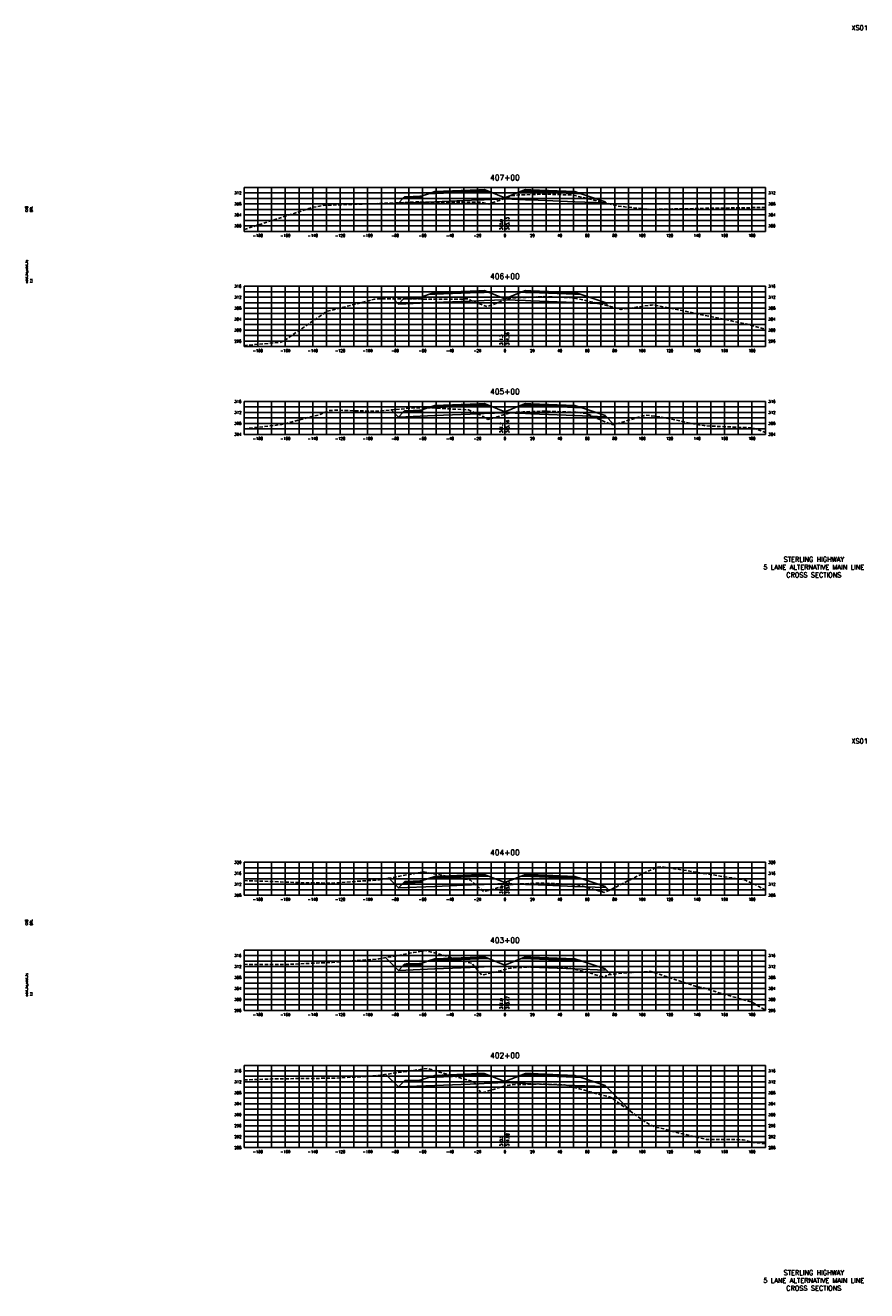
# Model space of a CAD drawing. Extents: x 37 to 10140, y -1968 to 9206.
# Tile 84 of 105: x 6607 to 7220, y 4696 to 5618. Entities that reach past the tile are written whole.
import ezdxf
from ezdxf.enums import TextEntityAlignment as Align

# ---------------------------------------------------------------- set-up
doc = ezdxf.new("R2010")
doc.units = 0
doc.header["$LTSCALE"] = 20
doc.header["$MEASUREMENT"] = 0
doc.linetypes.add('HIDDEN_050%', pattern=[0.1875, 0.125, -0.0625])
for name, color, linetype in [('S-AT-TXT175', 6, 'Continuous'), ('S-AT-TXT80', 1, 'Continuous'), ('XDATUM', 3, 'Continuous'), ('XEG', 1, 'HIDDEN_050%'), ('XFG', 2, 'Continuous'), ('XGRID', 251, 'Continuous'), ('XGRIDT', 2, 'Continuous'), ('XREF-BORDER', 7, 'Continuous')]:
    doc.layers.add(name, color=color, linetype=linetype)
doc.styles.add('L100', font='simplex.shx', dxfattribs={"height": 2})
doc.styles.add('L175', font='ROMANSM.shx', dxfattribs={"height": 3.5})
doc.styles.add('L80', font='ROMANSM.shx', dxfattribs={"height": 1.6})

# ---------------------------------------------------------------- blocks, each defined once
blk = doc.blocks.new('03025_00_att1')
at = {"layer": 'S-AT-TXT175', "style": 'L175'}
for tag, p in [('NUM', (32.402, 20.822)), ('LINE1', (30.64, 1.444)), ('LINE2', (30.64, 1.161)), ('LINE3', (30.64, 0.877))]:
    blk.add_attdef(tag, text='', height=0.175, dxfattribs=at).set_placement(p, align=Align.CENTER)
at = {"layer": 'S-AT-TXT80', "style": 'L80'}
for tag, p in [('DESIGNED', (2.094, 14.201)), ('CHECKED', (2.265, 14.201)), ('DRAFTED', (2.436, 14.201)), ('PCTB', (2.094, 11.605)), ('PSCALE', (2.265, 11.605)), ('PVIEW', (2.436, 11.605))]:
    blk.add_attdef(tag, p, '', height=0.08, rotation=90, dxfattribs=at)

msp = doc.modelspace()

# ---------------------------------------------------------------- linework, layer by layer
at = {"layer": 'XDATUM', "flags": 128}
for points in [[(6878.13, 5488.86), (6878.41, 5488.58), (6905, 5489.65), (6937, 5490.93), (6941, 5491.09), (6956, 5491.69), (6971, 5491.09), (6975, 5490.93), (7007, 5489.65), (7029, 5488.77), (7029, 5489.65), (7030.06, 5488.6)], [(6874.75, 5418.71), (6878.41, 5415.04), (6905, 5416.11), (6937, 5417.39), (6941, 5417.55), (6956, 5418.15), (6971, 5417.55), (6975, 5417.39), (7007, 5416.11), (7029, 5415.23), (7029, 5416.11), (7031.58, 5413.53)], [(6873.22, 5337.83), (6878.41, 5332.64), (6905, 5333.71), (6937, 5334.99), (6941, 5335.15), (6956, 5335.75), (6971, 5335.15), (6975, 5334.99), (7007, 5333.71), (7029, 5332.83), (7029, 5333.71), (7035.44, 5327.27)], [(6871.34, 4996.46), (6878.41, 4989.38), (6905, 4990.45), (6937, 4991.73), (6941, 4991.89), (6956, 4992.49), (6971, 4991.89), (6975, 4991.73), (7007, 4990.45), (7029, 4989.57), (7029, 4990.45), (7031.89, 4987.56)], [(6869.19, 4938.48), (6878.41, 4929.26), (6905, 4930.33), (6937, 4931.61), (6941, 4931.77), (6956, 4932.37), (6971, 4931.77), (6975, 4931.61), (7007, 4930.33), (7029, 4929.45), (7029, 4930.33), (7033.15, 4926.18)], [(6869.29, 4853.41), (6878.41, 4844.28), (6905, 4845.35), (6937, 4846.63), (6941, 4846.79), (6956, 4847.39), (6971, 4846.79), (6975, 4846.63), (7007, 4845.35), (7029, 4844.47), (7029, 4845.35), (7049.22, 4825.13)]]:
    msp.add_lwpolyline(points, dxfattribs=at)
at = {"layer": 'XEG', "flags": 128}
for points in [[(6766, 5469.32), (6816.08, 5485.55), (6822.92, 5486.83), (6824.08, 5487.04), (6860.96, 5488.19), (6890.32, 5489.34), (6891.71, 5489.45), (6892.84, 5489.42), (6893.94, 5489.45), (6895.7, 5489.34), (6938.47, 5489.33), (6944.29, 5487.82), (6953.55, 5491.22), (6956, 5492.08), (6961.15, 5493.87), (6963.26, 5494.21), (6965.81, 5494.55), (6975.1, 5494.83), (6985.63, 5495.14), (6998.77, 5494.73), (7005.27, 5494.55), (7007.96, 5493.85), (7009.09, 5493.58), (7029.72, 5488.68), (7038.45, 5486.46), (7045.69, 5485.63), (7062.57, 5484.02), (7095.01, 5484.62), (7098.06, 5484.74), (7146, 5485.43)], [(6766, 5384.78), (6787.98, 5386.75), (6792.29, 5386.91), (6796.5, 5389.25), (6826.24, 5409.65), (6856.76, 5417.41), (6860.98, 5418.58), (6863.52, 5418.71), (6925.55, 5418.67), (6927.82, 5418.79), (6929.29, 5418.79), (6931.26, 5417.52), (6943.02, 5413.09), (6953.1, 5416.82), (6956, 5418.63), (6956.23, 5418.77), (6959.61, 5419.15), (6961.42, 5419.5), (6964.82, 5419.53), (6969.32, 5419.75), (6984.72, 5420.4), (6994.13, 5420.05), (7004.39, 5419.69), (7006.56, 5419.26), (7009.19, 5418.86), (7027.79, 5414.54), (7040.67, 5411.11), (7062.82, 5414.3), (7064.6, 5414.46), (7121.04, 5402.76), (7131.62, 5400.61), (7131.78, 5400.58), (7131.9, 5400.54), (7146, 5396.6)], [(6766, 5324.06), (6766.08, 5324.08), (6793.59, 5327.17), (6821.82, 5334.62), (6827.53, 5337.28), (6833.1, 5337.66), (6861.48, 5336.79), (6890.6, 5339.38), (6900.13, 5339.46), (6929.37, 5337.84), (6940.06, 5333.07), (6943.63, 5330.93), (6948.18, 5332.17), (6956, 5334.49), (6959.15, 5335.42), (6962.59, 5335.9), (6964.05, 5336.16), (6969.41, 5336.35), (6983.97, 5337), (6997, 5336.49), (7004.57, 5336.27), (7007.92, 5336.16), (7010.75, 5336.04), (7011.24, 5335.8), (7015.78, 5335.17), (7026.33, 5330.2), (7034.58, 5327.04), (7040.8, 5328.7), (7058.67, 5334.07), (7070.32, 5332.54), (7096.96, 5326.98), (7098.4, 5326.79), (7101.2, 5326.42), (7102.8, 5326.21), (7136.71, 5324.69), (7146, 5321.43)], [(6766, 4994.69), (6786.88, 4994.02), (6802.69, 4993.29), (6828.83, 4992.82), (6855.66, 4994.65), (6862.78, 4995.01), (6869.71, 4996.17), (6896.72, 5001), (6924.44, 4996.06), (6930.67, 4995.19), (6933.71, 4992.66), (6940.48, 4986.6), (6949.91, 4989.17), (6953.36, 4990.1), (6956, 4990.79), (6958.02, 4991.31), (6961.78, 4991.93), (6963.06, 4992.12), (6968.12, 4992.33), (6982.84, 4992.85), (6992.51, 4992.45), (7004.11, 4991.99), (7008.48, 4991.72), (7009.98, 4991.34), (7010.63, 4991.16), (7024.29, 4987.25), (7028.46, 4986.08), (7030.1, 4986.66), (7055.69, 4999.48), (7066.46, 5004.28), (7070.79, 5004.73), (7130.8, 4995.12), (7137.81, 4992.13), (7146, 4987.64)], [(6766, 4933.66), (6772.27, 4933.56), (6796.18, 4933.48), (6820.72, 4934.69), (6830.13, 4935.02), (6839.29, 4935.85), (6864.07, 4937.54), (6889.5, 4942.2), (6898.02, 4943.67), (6906.32, 4941.56), (6931.97, 4934.28), (6937.26, 4928.13), (6939.21, 4925.81), (6951.92, 4928.75), (6956, 4929.96), (6956.84, 4930.21), (6960.38, 4930.95), (6961.6, 4931.18), (6976.26, 4931.74), (6981.48, 4931.89), (6991.79, 4931.49), (7000.71, 4931.14), (7003.76, 4930.69), (7005.79, 4930.2), (7015.68, 4927.98), (7028.98, 4923.98), (7029.96, 4925.72), (7040.37, 4927.23), (7062.7, 4928.38), (7095.85, 4917.32), (7101.7, 4916.19), (7107.39, 4914.28), (7135.64, 4906.14), (7146, 4900.28)], [(6766, 4849.43), (6785.77, 4850.04), (6808.88, 4850.42), (6831.42, 4850.61), (6854.56, 4851.88), (6865.37, 4852.81), (6875.9, 4854.42), (6899.31, 4857.68), (6923.34, 4850.84), (6933.26, 4848.01), (6935.4, 4844.89), (6938.66, 4839.71), (6942.33, 4840.82), (6946.81, 4842.18), (6950.06, 4843.17), (6955.9, 4844.95), (6956, 4844.97), (6959.26, 4845.56), (6960.64, 4845.82), (6973.86, 4846.19), (6980.19, 4846.41), (6993.57, 4845.97), (6999.51, 4845.76), (7003.4, 4844.79), (7004.91, 4844.46), (7025.06, 4838.68), (7032.82, 4836.83), (7055.91, 4820.36), (7061.54, 4816.82), (7066.57, 4814.69), (7071.84, 4813.63), (7076.98, 4811.99), (7102.99, 4806.01), (7129.69, 4805.78), (7136.94, 4803.64), (7144, 4803.06), (7146, 4802.91)]]:
    msp.add_lwpolyline(points, dxfattribs=at)
at = {"layer": 'XFG', "flags": 128}
for points in [[(6941, 5497.43), (6937, 5497.27), (6905, 5495.99), (6905, 5496.99), (6900.43, 5495.46), (6905, 5495.65), (6937, 5496.93), (6941, 5497.09), (6944.05, 5497.21), (6941, 5498.43), (6941, 5497.43)], [(6941, 5498.43), (6937, 5498.27), (6905, 5496.99), (6905, 5496.65), (6937, 5497.93), (6941, 5498.09), (6941, 5498.43)], [(6971, 5498.43), (6967.96, 5497.21), (6971, 5497.09), (6975, 5496.93), (7007, 5495.65), (7011.57, 5495.46), (7007, 5496.99), (7007, 5495.99), (6975, 5497.27), (6971, 5497.43), (6971, 5498.43)], [(6971, 5498.43), (6971, 5498.09), (6975, 5497.93), (7007, 5496.65), (7007, 5496.99), (6975, 5498.27), (6971, 5498.43)], [(6956, 5492.43), (6944.05, 5497.21), (6941, 5497.09), (6937, 5496.93), (6905, 5495.65), (6900.43, 5495.46), (6895, 5493.65), (6895, 5492.65), (6881.96, 5492.13), (6878.41, 5488.58), (6905, 5489.65), (6937, 5490.93), (6941, 5491.09), (6956, 5491.69), (6956, 5492.43)], [(6895, 5493.65), (6894, 5493.61), (6894, 5493.27), (6884, 5492.87), (6884, 5493.21), (6883, 5493.17), (6881.96, 5492.13), (6895, 5492.65), (6895, 5493.65)], [(6894, 5493.61), (6884, 5493.21), (6884, 5492.87), (6894, 5493.27), (6894, 5493.61)], [(6941, 5498.09), (6937, 5497.93), (6905, 5496.65), (6905, 5495.99), (6937, 5497.27), (6941, 5497.43), (6941, 5498.09)], [(6956, 5492.43), (6967.96, 5497.21), (6971, 5497.09), (6975, 5496.93), (7007, 5495.65), (7011.57, 5495.46), (7029, 5489.65), (7029, 5488.77), (7007, 5489.65), (6975, 5490.93), (6971, 5491.09), (6956, 5491.69)], [(6971, 5498.09), (6971, 5497.43), (6975, 5497.27), (7007, 5495.99), (7007, 5496.65), (6975, 5497.93), (6971, 5498.09)], [(7029, 5489.65), (7029, 5489.65), (7030.06, 5488.6)], [(6878.41, 5488.58), (6878.41, 5488.58), (6878.13, 5488.86)], [(6941, 5423.89), (6937, 5423.73), (6905, 5422.45), (6905, 5423.45), (6900.43, 5421.92), (6905, 5422.11), (6937, 5423.39), (6941, 5423.55), (6944.05, 5423.67), (6941, 5424.89), (6941, 5423.89)], [(6941, 5424.89), (6937, 5424.73), (6905, 5423.45), (6905, 5423.11), (6937, 5424.39), (6941, 5424.55), (6941, 5424.89)], [(6941, 5424.55), (6937, 5424.39), (6905, 5423.11), (6905, 5422.45), (6937, 5423.73), (6941, 5423.89), (6941, 5424.55)], [(6971, 5424.89), (6967.96, 5423.67), (6971, 5423.55), (6975, 5423.39), (7007, 5422.11), (7011.57, 5421.92), (7007, 5423.45), (7007, 5422.45), (6975, 5423.73), (6971, 5423.89), (6971, 5424.89)], [(6971, 5424.89), (6971, 5424.55), (6975, 5424.39), (7007, 5423.11), (7007, 5423.45), (6975, 5424.73), (6971, 5424.89)], [(6971, 5424.55), (6971, 5423.89), (6975, 5423.73), (7007, 5422.45), (7007, 5423.11), (6975, 5424.39), (6971, 5424.55)], [(6878.41, 5415.04), (6878.41, 5415.04), (6874.75, 5418.71)], [(6956, 5418.89), (6944.05, 5423.67), (6941, 5423.55), (6937, 5423.39), (6905, 5422.11), (6900.43, 5421.92), (6895, 5420.11), (6895, 5419.11), (6881.96, 5418.59), (6878.41, 5415.04), (6905, 5416.11), (6937, 5417.39), (6941, 5417.55), (6956, 5418.15), (6956, 5418.89)], [(6895, 5420.11), (6894, 5420.07), (6894, 5419.73), (6884, 5419.33), (6884, 5419.67), (6883, 5419.63), (6881.96, 5418.59), (6895, 5419.11), (6895, 5420.11)], [(6894, 5420.07), (6884, 5419.67), (6884, 5419.33), (6894, 5419.73), (6894, 5420.07)], [(6956, 5418.89), (6967.96, 5423.67), (6971, 5423.55), (6975, 5423.39), (7007, 5422.11), (7011.57, 5421.92), (7029, 5416.11), (7029, 5415.23), (7007, 5416.11), (6975, 5417.39), (6971, 5417.55), (6956, 5418.15)], [(7029, 5416.11), (7029, 5416.11), (7031.58, 5413.53)], [(6941, 5341.49), (6937, 5341.33), (6905, 5340.05), (6905, 5341.05), (6900.43, 5339.52), (6905, 5339.71), (6937, 5340.99), (6941, 5341.15), (6944.05, 5341.27), (6941, 5342.49), (6941, 5341.49)], [(6941, 5342.49), (6937, 5342.33), (6905, 5341.05), (6905, 5340.71), (6937, 5341.99), (6941, 5342.15), (6941, 5342.49)], [(6941, 5342.15), (6937, 5341.99), (6905, 5340.71), (6905, 5340.05), (6937, 5341.33), (6941, 5341.49), (6941, 5342.15)], [(6971, 5342.49), (6967.96, 5341.27), (6971, 5341.15), (6975, 5340.99), (7007, 5339.71), (7011.57, 5339.52), (7007, 5341.05), (7007, 5340.05), (6975, 5341.33), (6971, 5341.49), (6971, 5342.49)], [(6971, 5342.49), (6971, 5342.15), (6975, 5341.99), (7007, 5340.71), (7007, 5341.05), (6975, 5342.33), (6971, 5342.49)], [(6971, 5342.15), (6971, 5341.49), (6975, 5341.33), (7007, 5340.05), (7007, 5340.71), (6975, 5341.99), (6971, 5342.15)], [(6878.41, 5332.64), (6878.41, 5332.64), (6873.22, 5337.83)], [(6956, 5336.49), (6944.05, 5341.27), (6941, 5341.15), (6937, 5340.99), (6905, 5339.71), (6900.43, 5339.52), (6895, 5337.71), (6895, 5336.71), (6881.96, 5336.19), (6878.41, 5332.64), (6905, 5333.71), (6937, 5334.99), (6941, 5335.15), (6956, 5335.75), (6956, 5336.49)], [(6895, 5337.71), (6894, 5337.67), (6894, 5337.33), (6884, 5336.93), (6884, 5337.27), (6883, 5337.23), (6881.96, 5336.19), (6895, 5336.71), (6895, 5337.71)], [(6894, 5337.67), (6884, 5337.27), (6884, 5336.93), (6894, 5337.33), (6894, 5337.67)], [(6956, 5336.49), (6967.96, 5341.27), (6971, 5341.15), (6975, 5340.99), (7007, 5339.71), (7011.57, 5339.52), (7029, 5333.71), (7029, 5332.83), (7007, 5333.71), (6975, 5334.99), (6971, 5335.15), (6956, 5335.75)], [(7029, 5333.71), (7029, 5333.71), (7035.44, 5327.27)], [(6878.41, 4989.38), (6878.41, 4989.38), (6871.34, 4996.46)], [(6956, 4993.23), (6944.05, 4998.01), (6941, 4997.89), (6937, 4997.73), (6905, 4996.45), (6900.43, 4996.26), (6895, 4994.45), (6895, 4993.45), (6881.96, 4992.93), (6878.41, 4989.38), (6905, 4990.45), (6937, 4991.73), (6941, 4991.89), (6956, 4992.49), (6956, 4993.23)], [(6895, 4994.45), (6894, 4994.41), (6894, 4994.07), (6884, 4993.67), (6884, 4994.01), (6883, 4993.97), (6881.96, 4992.93), (6895, 4993.45), (6895, 4994.45)], [(6894, 4994.41), (6884, 4994.01), (6884, 4993.67), (6894, 4994.07), (6894, 4994.41)], [(6941, 4998.23), (6937, 4998.07), (6905, 4996.79), (6905, 4997.79), (6900.43, 4996.26), (6905, 4996.45), (6937, 4997.73), (6941, 4997.89), (6944.05, 4998.01), (6941, 4999.23), (6941, 4998.23)], [(6941, 4999.23), (6937, 4999.07), (6905, 4997.79), (6905, 4997.45), (6937, 4998.73), (6941, 4998.89), (6941, 4999.23)], [(6941, 4998.89), (6937, 4998.73), (6905, 4997.45), (6905, 4996.79), (6937, 4998.07), (6941, 4998.23), (6941, 4998.89)], [(6956, 4993.23), (6967.96, 4998.01), (6971, 4997.89), (6975, 4997.73), (7007, 4996.45), (7011.57, 4996.26), (7029, 4990.45), (7029, 4989.57), (7007, 4990.45), (6975, 4991.73), (6971, 4991.89), (6956, 4992.49)], [(6971, 4999.23), (6967.96, 4998.01), (6971, 4997.89), (6975, 4997.73), (7007, 4996.45), (7011.57, 4996.26), (7007, 4997.79), (7007, 4996.79), (6975, 4998.07), (6971, 4998.23), (6971, 4999.23)], [(6971, 4999.23), (6971, 4998.89), (6975, 4998.73), (7007, 4997.45), (7007, 4997.79), (6975, 4999.07), (6971, 4999.23)], [(6971, 4998.89), (6971, 4998.23), (6975, 4998.07), (7007, 4996.79), (7007, 4997.45), (6975, 4998.73), (6971, 4998.89)], [(7029, 4990.45), (7029, 4990.45), (7031.89, 4987.56)], [(6878.41, 4929.26), (6878.41, 4929.26), (6869.19, 4938.48)], [(6956, 4933.11), (6944.05, 4937.89), (6941, 4937.77), (6937, 4937.61), (6905, 4936.33), (6900.43, 4936.14), (6895, 4934.33), (6895, 4933.33), (6881.96, 4932.81), (6878.41, 4929.26), (6905, 4930.33), (6937, 4931.61), (6941, 4931.77), (6956, 4932.37), (6956, 4933.11)], [(6941, 4938.11), (6937, 4937.95), (6905, 4936.67), (6905, 4937.67), (6900.43, 4936.14), (6905, 4936.33), (6937, 4937.61), (6941, 4937.77), (6944.05, 4937.89), (6941, 4939.11), (6941, 4938.11)], [(6941, 4939.11), (6937, 4938.95), (6905, 4937.67), (6905, 4937.33), (6937, 4938.61), (6941, 4938.77), (6941, 4939.11)], [(6941, 4938.77), (6937, 4938.61), (6905, 4937.33), (6905, 4936.67), (6937, 4937.95), (6941, 4938.11), (6941, 4938.77)], [(6956, 4933.11), (6967.96, 4937.89), (6971, 4937.77), (6975, 4937.61), (7007, 4936.33), (7011.57, 4936.14), (7029, 4930.33), (7029, 4929.45), (7007, 4930.33), (6975, 4931.61), (6971, 4931.77), (6956, 4932.37)], [(6971, 4939.11), (6967.96, 4937.89), (6971, 4937.77), (6975, 4937.61), (7007, 4936.33), (7011.57, 4936.14), (7007, 4937.67), (7007, 4936.67), (6975, 4937.95), (6971, 4938.11), (6971, 4939.11)], [(6971, 4939.11), (6971, 4938.77), (6975, 4938.61), (7007, 4937.33), (7007, 4937.67), (6975, 4938.95), (6971, 4939.11)], [(6971, 4938.77), (6971, 4938.11), (6975, 4937.95), (7007, 4936.67), (7007, 4937.33), (6975, 4938.61), (6971, 4938.77)], [(6895, 4934.33), (6894, 4934.29), (6894, 4933.95), (6884, 4933.55), (6884, 4933.89), (6883, 4933.85), (6881.96, 4932.81), (6895, 4933.33), (6895, 4934.33)], [(6894, 4934.29), (6884, 4933.89), (6884, 4933.55), (6894, 4933.95), (6894, 4934.29)], [(7029, 4930.33), (7029, 4930.33), (7033.15, 4926.18)], [(6878.41, 4844.28), (6878.41, 4844.28), (6869.29, 4853.41)], [(6956, 4848.13), (6944.05, 4852.91), (6941, 4852.79), (6937, 4852.63), (6905, 4851.35), (6900.43, 4851.16), (6895, 4849.35), (6895, 4848.35), (6881.96, 4847.83), (6878.41, 4844.28), (6905, 4845.35), (6937, 4846.63), (6941, 4846.79), (6956, 4847.39), (6956, 4848.13)], [(6941, 4853.13), (6937, 4852.97), (6905, 4851.69), (6905, 4852.69), (6900.43, 4851.16), (6905, 4851.35), (6937, 4852.63), (6941, 4852.79), (6944.05, 4852.91), (6941, 4854.13), (6941, 4853.13)], [(6941, 4854.13), (6937, 4853.97), (6905, 4852.69), (6905, 4852.35), (6937, 4853.63), (6941, 4853.79), (6941, 4854.13)], [(6941, 4853.79), (6937, 4853.63), (6905, 4852.35), (6905, 4851.69), (6937, 4852.97), (6941, 4853.13), (6941, 4853.79)], [(6956, 4848.13), (6967.96, 4852.91), (6971, 4852.79), (6975, 4852.63), (7007, 4851.35), (7011.57, 4851.16), (7029, 4845.35), (7029, 4844.47), (7007, 4845.35), (6975, 4846.63), (6971, 4846.79), (6956, 4847.39)], [(6971, 4854.13), (6967.96, 4852.91), (6971, 4852.79), (6975, 4852.63), (7007, 4851.35), (7011.57, 4851.16), (7007, 4852.69), (7007, 4851.69), (6975, 4852.97), (6971, 4853.13), (6971, 4854.13)], [(6971, 4854.13), (6971, 4853.79), (6975, 4853.63), (7007, 4852.35), (7007, 4852.69), (6975, 4853.97), (6971, 4854.13)], [(6971, 4853.79), (6971, 4853.13), (6975, 4852.97), (7007, 4851.69), (7007, 4852.35), (6975, 4853.63), (6971, 4853.79)], [(6895, 4849.35), (6894, 4849.31), (6894, 4848.97), (6884, 4848.57), (6884, 4848.91), (6883, 4848.87), (6881.96, 4847.83), (6895, 4848.35), (6895, 4849.35)], [(6894, 4849.31), (6884, 4848.91), (6884, 4848.57), (6894, 4848.97), (6894, 4849.31)], [(7029, 4845.35), (7029, 4845.35), (7049.22, 4825.13)]]:
    msp.add_lwpolyline(points, dxfattribs=at)
at = {"layer": 'XGRID'}
for p, q in [((6766, 5468), (6766, 5500)), ((6766, 5500), (7146, 5500)), ((6776, 5468), (6776, 5500)), ((6786, 5468), (6786, 5500)), ((6796, 5468), (6796, 5500)), ((6806, 5468), (6806, 5500)), ((6816, 5468), (6816, 5500)), ((6826, 5468), (6826, 5500)), ((6836, 5468), (6836, 5500)), ((6846, 5468), (6846, 5500)), ((6856, 5468), (6856, 5500)), ((6866, 5468), (6866, 5500)), ((6876, 5468), (6876, 5500)), ((6886, 5468), (6886, 5500)), ((6896, 5468), (6896, 5500)), ((6906, 5468), (6906, 5500)), ((6916, 5468), (6916, 5500)), ((6926, 5468), (6926, 5500)), ((6936, 5468), (6936, 5500)), ((6946, 5468), (6946, 5500)), ((6956, 5468), (6956, 5500)), ((6966, 5468), (6966, 5500)), ((6976, 5468), (6976, 5500)), ((6986, 5468), (6986, 5500)), ((6996, 5468), (6996, 5500)), ((7006, 5468), (7006, 5500)), ((7016, 5468), (7016, 5500)), ((7026, 5468), (7026, 5500)), ((7036, 5468), (7036, 5500)), ((7046, 5468), (7046, 5500)), ((7056, 5468), (7056, 5500)), ((7066, 5468), (7066, 5500)), ((7076, 5468), (7076, 5500)), ((7086, 5468), (7086, 5500)), ((7096, 5468), (7096, 5500)), ((7106, 5468), (7106, 5500)), ((7116, 5468), (7116, 5500)), ((7126, 5468), (7126, 5500)), ((7136, 5468), (7136, 5500)), ((7146, 5468), (7146, 5500)), ((6766, 5496), (7146, 5496)), ((6766, 5492), (7146, 5492)), ((6766, 5488), (7146, 5488)), ((6766, 5484), (7146, 5484)), ((6766, 5480), (7146, 5480)), ((6766, 5476), (7146, 5476)), ((6766, 5472), (7146, 5472)), ((6766, 5468), (7146, 5468)), ((6766, 5384), (6766, 5428)), ((6766, 5428), (7146, 5428)), ((6776, 5384), (6776, 5428)), ((6786, 5384), (6786, 5428)), ((6796, 5384), (6796, 5428)), ((6806, 5384), (6806, 5428)), ((6816, 5384), (6816, 5428)), ((6826, 5384), (6826, 5428)), ((6836, 5384), (6836, 5428)), ((6846, 5384), (6846, 5428)), ((6856, 5384), (6856, 5428)), ((6866, 5384), (6866, 5428)), ((6876, 5384), (6876, 5428)), ((6886, 5384), (6886, 5428)), ((6896, 5384), (6896, 5428)), ((6906, 5384), (6906, 5428)), ((6916, 5384), (6916, 5428)), ((6926, 5384), (6926, 5428)), ((6936, 5384), (6936, 5428)), ((6946, 5384), (6946, 5428)), ((6956, 5384), (6956, 5428)), ((6966, 5384), (6966, 5428)), ((6976, 5384), (6976, 5428)), ((6986, 5384), (6986, 5428)), ((6996, 5384), (6996, 5428)), ((7006, 5384), (7006, 5428)), ((7016, 5384), (7016, 5428)), ((7026, 5384), (7026, 5428)), ((7036, 5384), (7036, 5428)), ((7046, 5384), (7046, 5428)), ((7056, 5384), (7056, 5428)), ((7066, 5384), (7066, 5428)), ((7076, 5384), (7076, 5428)), ((7086, 5384), (7086, 5428)), ((7096, 5384), (7096, 5428)), ((7106, 5384), (7106, 5428)), ((7116, 5384), (7116, 5428)), ((7126, 5384), (7126, 5428)), ((7136, 5384), (7136, 5428)), ((7146, 5384), (7146, 5428)), ((6766, 5424), (7146, 5424)), ((6766, 5420), (7146, 5420)), ((6766, 5416), (7146, 5416)), ((6766, 5412), (7146, 5412)), ((6766, 5408), (7146, 5408)), ((6766, 5404), (7146, 5404)), ((6766, 5400), (7146, 5400)), ((6766, 5396), (7146, 5396)), ((6766, 5392), (7146, 5392)), ((6766, 5388), (7146, 5388)), ((6766, 5384), (7146, 5384)), ((6766, 5320), (6766, 5344)), ((6766, 5344), (7146, 5344)), ((6776, 5320), (6776, 5344)), ((6786, 5320), (6786, 5344)), ((6796, 5320), (6796, 5344)), ((6806, 5320), (6806, 5344)), ((6816, 5320), (6816, 5344)), ((6826, 5320), (6826, 5344)), ((6836, 5320), (6836, 5344)), ((6846, 5320), (6846, 5344)), ((6856, 5320), (6856, 5344)), ((6866, 5320), (6866, 5344)), ((6876, 5320), (6876, 5344)), ((6886, 5320), (6886, 5344)), ((6896, 5320), (6896, 5344)), ((6906, 5320), (6906, 5344)), ((6916, 5320), (6916, 5344)), ((6926, 5320), (6926, 5344)), ((6936, 5320), (6936, 5344)), ((6946, 5320), (6946, 5344)), ((6956, 5320), (6956, 5344)), ((6966, 5320), (6966, 5344)), ((6976, 5320), (6976, 5344)), ((6986, 5320), (6986, 5344)), ((6996, 5320), (6996, 5344)), ((7006, 5320), (7006, 5344)), ((7016, 5320), (7016, 5344)), ((7026, 5320), (7026, 5344)), ((7036, 5320), (7036, 5344)), ((7046, 5320), (7046, 5344)), ((7056, 5320), (7056, 5344)), ((7066, 5320), (7066, 5344)), ((7076, 5320), (7076, 5344)), ((7086, 5320), (7086, 5344)), ((7096, 5320), (7096, 5344)), ((7106, 5320), (7106, 5344)), ((7116, 5320), (7116, 5344)), ((7126, 5320), (7126, 5344)), ((7136, 5320), (7136, 5344)), ((7146, 5320), (7146, 5344)), ((6766, 5340), (7146, 5340)), ((6766, 5336), (7146, 5336)), ((6766, 5332), (7146, 5332)), ((6766, 5328), (7146, 5328)), ((6766, 5324), (7146, 5324)), ((6766, 5320), (7146, 5320)), ((6766, 4984), (6766, 5008)), ((6766, 5008), (7146, 5008)), ((6766, 5004), (7146, 5004)), ((6776, 4984), (6776, 5008)), ((6786, 4984), (6786, 5008)), ((6796, 4984), (6796, 5008)), ((6806, 4984), (6806, 5008)), ((6816, 4984), (6816, 5008)), ((6826, 4984), (6826, 5008)), ((6836, 4984), (6836, 5008)), ((6846, 4984), (6846, 5008)), ((6856, 4984), (6856, 5008)), ((6866, 4984), (6866, 5008)), ((6876, 4984), (6876, 5008)), ((6886, 4984), (6886, 5008)), ((6896, 4984), (6896, 5008)), ((6906, 4984), (6906, 5008)), ((6916, 4984), (6916, 5008)), ((6926, 4984), (6926, 5008)), ((6936, 4984), (6936, 5008)), ((6946, 4984), (6946, 5008)), ((6956, 4984), (6956, 5008)), ((6966, 4984), (6966, 5008)), ((6976, 4984), (6976, 5008)), ((6986, 4984), (6986, 5008)), ((6996, 4984), (6996, 5008)), ((7006, 4984), (7006, 5008)), ((7016, 4984), (7016, 5008)), ((7026, 4984), (7026, 5008)), ((7036, 4984), (7036, 5008)), ((7046, 4984), (7046, 5008)), ((7056, 4984), (7056, 5008)), ((7066, 4984), (7066, 5008)), ((7076, 4984), (7076, 5008)), ((7086, 4984), (7086, 5008)), ((7096, 4984), (7096, 5008)), ((7106, 4984), (7106, 5008)), ((7116, 4984), (7116, 5008)), ((7126, 4984), (7126, 5008)), ((7136, 4984), (7136, 5008)), ((7146, 4984), (7146, 5008)), ((6766, 5000), (7146, 5000)), ((6766, 4996), (7146, 4996)), ((6766, 4992), (7146, 4992)), ((6766, 4988), (7146, 4988)), ((6766, 4984), (7146, 4984)), ((6766, 4900), (6766, 4944)), ((6766, 4944), (7146, 4944)), ((6766, 4940), (7146, 4940)), ((6766, 4936), (7146, 4936)), ((6776, 4900), (6776, 4944)), ((6786, 4900), (6786, 4944)), ((6796, 4900), (6796, 4944)), ((6806, 4900), (6806, 4944)), ((6816, 4900), (6816, 4944)), ((6826, 4900), (6826, 4944)), ((6836, 4900), (6836, 4944)), ((6846, 4900), (6846, 4944)), ((6856, 4900), (6856, 4944)), ((6866, 4900), (6866, 4944)), ((6876, 4900), (6876, 4944)), ((6886, 4900), (6886, 4944)), ((6896, 4900), (6896, 4944)), ((6906, 4900), (6906, 4944)), ((6916, 4900), (6916, 4944)), ((6926, 4900), (6926, 4944)), ((6936, 4900), (6936, 4944)), ((6946, 4900), (6946, 4944)), ((6956, 4900), (6956, 4944)), ((6966, 4900), (6966, 4944)), ((6976, 4900), (6976, 4944)), ((6986, 4900), (6986, 4944)), ((6996, 4900), (6996, 4944)), ((7006, 4900), (7006, 4944)), ((7016, 4900), (7016, 4944)), ((7026, 4900), (7026, 4944)), ((7036, 4900), (7036, 4944)), ((7046, 4900), (7046, 4944)), ((7056, 4900), (7056, 4944)), ((7066, 4900), (7066, 4944)), ((7076, 4900), (7076, 4944)), ((7086, 4900), (7086, 4944)), ((7096, 4900), (7096, 4944)), ((7106, 4900), (7106, 4944)), ((7116, 4900), (7116, 4944)), ((7126, 4900), (7126, 4944)), ((7136, 4900), (7136, 4944)), ((7146, 4900), (7146, 4944)), ((6766, 4932), (7146, 4932)), ((6766, 4928), (7146, 4928)), ((6766, 4924), (7146, 4924)), ((6766, 4920), (7146, 4920)), ((6766, 4916), (7146, 4916)), ((6766, 4912), (7146, 4912)), ((6766, 4908), (7146, 4908)), ((6766, 4904), (7146, 4904)), ((6766, 4900), (7146, 4900)), ((6766, 4800), (6766, 4860)), ((6766, 4860), (7146, 4860)), ((6766, 4856), (7146, 4856)), ((6776, 4800), (6776, 4860)), ((6786, 4800), (6786, 4860)), ((6796, 4800), (6796, 4860)), ((6806, 4800), (6806, 4860)), ((6816, 4800), (6816, 4860)), ((6826, 4800), (6826, 4860)), ((6836, 4800), (6836, 4860)), ((6846, 4800), (6846, 4860)), ((6856, 4800), (6856, 4860)), ((6866, 4800), (6866, 4860)), ((6876, 4800), (6876, 4860)), ((6886, 4800), (6886, 4860)), ((6896, 4800), (6896, 4860)), ((6906, 4800), (6906, 4860)), ((6916, 4800), (6916, 4860)), ((6926, 4800), (6926, 4860)), ((6936, 4800), (6936, 4860)), ((6946, 4800), (6946, 4860)), ((6956, 4800), (6956, 4860)), ((6966, 4800), (6966, 4860)), ((6976, 4800), (6976, 4860)), ((6986, 4800), (6986, 4860)), ((6996, 4800), (6996, 4860)), ((7006, 4800), (7006, 4860)), ((7016, 4800), (7016, 4860)), ((7026, 4800), (7026, 4860)), ((7036, 4800), (7036, 4860)), ((7046, 4800), (7046, 4860)), ((7056, 4800), (7056, 4860)), ((7066, 4800), (7066, 4860)), ((7076, 4800), (7076, 4860)), ((7086, 4800), (7086, 4860)), ((7096, 4800), (7096, 4860)), ((7106, 4800), (7106, 4860)), ((7116, 4800), (7116, 4860)), ((7126, 4800), (7126, 4860)), ((7136, 4800), (7136, 4860)), ((7146, 4800), (7146, 4860)), ((6766, 4852), (7146, 4852)), ((6766, 4848), (7146, 4848)), ((6766, 4844), (7146, 4844)), ((6766, 4840), (7146, 4840)), ((6766, 4836), (7146, 4836)), ((6766, 4832), (7146, 4832)), ((6766, 4828), (7146, 4828)), ((6766, 4824), (7146, 4824)), ((6766, 4820), (7146, 4820)), ((6766, 4816), (7146, 4816)), ((6766, 4812), (7146, 4812)), ((6766, 4808), (7146, 4808)), ((6766, 4804), (7146, 4804)), ((6766, 4800), (7146, 4800))]:
    msp.add_line(p, q, dxfattribs=at)

# ---------------------------------------------------------------- block references
at = {"layer": 'XREF-BORDER'}
ref = msp.add_blockref('03025_00_att1', (6566.45, 5198.23), dxfattribs=dict(at, xscale=20, yscale=20, zscale=20))
ref.add_attrib('LINE1', 'STERLING HIGHWAY', dxfattribs={"layer": 'S-AT-TXT175', "height": 3.5, "style": 'L175'}).set_placement((7181.07, 5227.1), align=Align.CENTER)
ref.add_attrib('LINE2', '5 LANE ALTERNATIVE MAIN LINE', dxfattribs={"layer": 'S-AT-TXT175', "height": 3.5, "style": 'L175'}).set_placement((7181.07, 5221.44), align=Align.CENTER)
ref.add_attrib('LINE3', 'CROSS SECTIONS', dxfattribs={"layer": 'S-AT-TXT175', "height": 3.5, "style": 'L175'}).set_placement((7181.07, 5215.77), align=Align.CENTER)
ref.add_attrib('NUM', 'XS01', dxfattribs={"layer": 'S-AT-TXT175', "height": 3.5, "style": 'L175'}).set_placement((7214.49, 5614.66), align=Align.CENTER)
ref.add_attrib('DESIGNED', 'CAB', (6608.33, 5482.25), dxfattribs={"layer": 'S-AT-TXT80', "height": 1.6, "rotation": 90, "style": 'L80'})
ref.add_attrib('CHECKED', 'DRL', (6611.75, 5482.25), dxfattribs={"layer": 'S-AT-TXT80', "height": 1.6, "rotation": 90, "style": 'L80'})
ref.add_attrib('PCTB', 'adot_hs,adot_fs', (6608.33, 5430.32), dxfattribs={"layer": 'S-AT-TXT80', "height": 1.6, "rotation": 90, "style": 'L80'})
ref.add_attrib('PSCALE', '1:1', (6611.75, 5430.32), dxfattribs={"layer": 'S-AT-TXT80', "height": 1.6, "rotation": 90, "style": 'L80'})
ref = msp.add_blockref('03025_00_att1', (6566.45, 4678.23), dxfattribs=dict(at, xscale=20, yscale=20, zscale=20))
ref.add_attrib('LINE1', 'STERLING HIGHWAY', dxfattribs={"layer": 'S-AT-TXT175', "height": 3.5, "style": 'L175'}).set_placement((7181.07, 4707.1), align=Align.CENTER)
ref.add_attrib('LINE2', '5 LANE ALTERNATIVE MAIN LINE', dxfattribs={"layer": 'S-AT-TXT175', "height": 3.5, "style": 'L175'}).set_placement((7181.07, 4701.44), align=Align.CENTER)
ref.add_attrib('LINE3', 'CROSS SECTIONS', dxfattribs={"layer": 'S-AT-TXT175', "height": 3.5, "style": 'L175'}).set_placement((7181.07, 4695.77), align=Align.CENTER)
ref.add_attrib('NUM', 'XS01', dxfattribs={"layer": 'S-AT-TXT175', "height": 3.5, "style": 'L175'}).set_placement((7214.49, 5094.66), align=Align.CENTER)
ref.add_attrib('DESIGNED', 'CAB', (6608.33, 4962.25), dxfattribs={"layer": 'S-AT-TXT80', "height": 1.6, "rotation": 90, "style": 'L80'})
ref.add_attrib('CHECKED', 'DRL', (6611.75, 4962.25), dxfattribs={"layer": 'S-AT-TXT80', "height": 1.6, "rotation": 90, "style": 'L80'})
ref.add_attrib('PCTB', 'adot_hs,adot_fs', (6608.33, 4910.32), dxfattribs={"layer": 'S-AT-TXT80', "height": 1.6, "rotation": 90, "style": 'L80'})
ref.add_attrib('PSCALE', '1:1', (6611.75, 4910.32), dxfattribs={"layer": 'S-AT-TXT80', "height": 1.6, "rotation": 90, "style": 'L80'})

# ---------------------------------------------------------------- texts
at = {"layer": 'XGRIDT', "style": 'L100'}
for s, p in [('407+00', (6956, 5504)), ('406+00', (6956, 5432)), ('405+00', (6956, 5348)), ('404+00', (6956, 5012)), ('403+00', (6956, 4948)), ('402+00', (6956, 4864))]:
    msp.add_text(s, height=4, dxfattribs=at).set_placement(p, align=Align.BOTTOM_CENTER)
for s, p in [('312', (6764, 5496)), ('308', (6764, 5488)), ('304', (6764, 5480)), ('300', (6764, 5472)), ('316', (6764, 5428)), ('312', (6764, 5420)), ('308', (6764, 5412)), ('304', (6764, 5404)), ('300', (6764, 5396)), ('296', (6764, 5388)), ('316', (6764, 5344)), ('312', (6764, 5336)), ('308', (6764, 5328)), ('304', (6764, 5320)), ('320', (6764, 5008)), ('316', (6764, 5000)), ('312', (6764, 4992)), ('308', (6764, 4984)), ('316', (6764, 4940)), ('312', (6764, 4932)), ('308', (6764, 4924)), ('304', (6764, 4916)), ('300', (6764, 4908)), ('296', (6764, 4900)), ('316', (6764, 4856)), ('312', (6764, 4848)), ('308', (6764, 4840)), ('304', (6764, 4832)), ('300', (6764, 4824)), ('296', (6764, 4816)), ('292', (6764, 4808)), ('288', (6764, 4800))]:
    msp.add_text(s, height=2, dxfattribs=at).set_placement(p, align=Align.MIDDLE_RIGHT)
for s, p in [('312', (7148, 5496)), ('308', (7148, 5488)), ('304', (7148, 5480)), ('300', (7148, 5472)), ('316', (7148, 5428)), ('312', (7148, 5420)), ('308', (7148, 5412)), ('304', (7148, 5404)), ('300', (7148, 5396)), ('296', (7148, 5388)), ('316', (7148, 5344)), ('312', (7148, 5336)), ('308', (7148, 5328)), ('304', (7148, 5320)), ('320', (7148, 5008)), ('316', (7148, 5000)), ('312', (7148, 4992)), ('308', (7148, 4984)), ('316', (7148, 4940)), ('312', (7148, 4932)), ('308', (7148, 4924)), ('304', (7148, 4916)), ('300', (7148, 4908)), ('296', (7148, 4900)), ('316', (7148, 4856)), ('312', (7148, 4848)), ('308', (7148, 4840)), ('304', (7148, 4832)), ('300', (7148, 4824)), ('296', (7148, 4816)), ('292', (7148, 4808)), ('288', (7148, 4800))]:
    msp.add_text(s, height=2, dxfattribs=at).set_placement(p, align=Align.MIDDLE_LEFT)
for s, p in [('310.0', (6955, 5469)), ('311.3', (6955, 5385)), ('311.2', (6955, 5321)), ('311.4', (6955, 4985)), ('311.0', (6955, 4901)), ('310.5', (6955, 4801))]:
    msp.add_text(s, height=2, rotation=90, dxfattribs=at).set_placement(p, align=Align.BOTTOM_LEFT)
for s, p in [('313.13', (6957, 5469)), ('314.36', (6957, 5385)), ('315.16', (6957, 5321)), ('315.53', (6957, 4985)), ('315.47', (6957, 4901)), ('314.98', (6957, 4801))]:
    msp.add_text(s, height=2, rotation=90, dxfattribs=at).set_placement(p, align=Align.TOP_LEFT)
for s, p in [('-180', (6776, 5466)), ('-160', (6796, 5466)), ('-140', (6816, 5466)), ('-120', (6836, 5466)), ('-100', (6856, 5466)), ('-80', (6876, 5466)), ('-60', (6896, 5466)), ('-40', (6916, 5466)), ('-20', (6936, 5466)), ('0', (6956, 5466)), ('20', (6976, 5466)), ('40', (6996, 5466)), ('60', (7016, 5466)), ('80', (7036, 5466)), ('100', (7056, 5466)), ('120', (7076, 5466)), ('140', (7096, 5466)), ('160', (7116, 5466)), ('180', (7136, 5466)), ('-180', (6776, 5382)), ('-160', (6796, 5382)), ('-140', (6816, 5382)), ('-120', (6836, 5382)), ('-100', (6856, 5382)), ('-80', (6876, 5382)), ('-60', (6896, 5382)), ('-40', (6916, 5382)), ('-20', (6936, 5382)), ('0', (6956, 5382)), ('20', (6976, 5382)), ('40', (6996, 5382)), ('60', (7016, 5382)), ('80', (7036, 5382)), ('100', (7056, 5382)), ('120', (7076, 5382)), ('140', (7096, 5382)), ('160', (7116, 5382)), ('180', (7136, 5382)), ('-180', (6776, 5318)), ('-160', (6796, 5318)), ('-140', (6816, 5318)), ('-120', (6836, 5318)), ('-100', (6856, 5318)), ('-80', (6876, 5318)), ('-60', (6896, 5318)), ('-40', (6916, 5318)), ('-20', (6936, 5318)), ('0', (6956, 5318)), ('20', (6976, 5318)), ('40', (6996, 5318)), ('60', (7016, 5318)), ('80', (7036, 5318)), ('100', (7056, 5318)), ('120', (7076, 5318)), ('140', (7096, 5318)), ('160', (7116, 5318)), ('180', (7136, 5318)), ('-180', (6776, 4982)), ('-160', (6796, 4982)), ('-140', (6816, 4982)), ('-120', (6836, 4982)), ('-100', (6856, 4982)), ('-80', (6876, 4982)), ('-60', (6896, 4982)), ('-40', (6916, 4982)), ('-20', (6936, 4982)), ('0', (6956, 4982)), ('20', (6976, 4982)), ('40', (6996, 4982)), ('60', (7016, 4982)), ('80', (7036, 4982)), ('100', (7056, 4982)), ('120', (7076, 4982)), ('140', (7096, 4982)), ('160', (7116, 4982)), ('180', (7136, 4982)), ('-180', (6776, 4898)), ('-160', (6796, 4898)), ('-140', (6816, 4898)), ('-120', (6836, 4898)), ('-100', (6856, 4898)), ('-80', (6876, 4898)), ('-60', (6896, 4898)), ('-40', (6916, 4898)), ('-20', (6936, 4898)), ('0', (6956, 4898)), ('20', (6976, 4898)), ('40', (6996, 4898)), ('60', (7016, 4898)), ('80', (7036, 4898)), ('100', (7056, 4898)), ('120', (7076, 4898)), ('140', (7096, 4898)), ('160', (7116, 4898)), ('180', (7136, 4898)), ('-180', (6776, 4798)), ('-160', (6796, 4798)), ('-140', (6816, 4798)), ('-120', (6836, 4798)), ('-100', (6856, 4798)), ('-80', (6876, 4798)), ('-60', (6896, 4798)), ('-40', (6916, 4798)), ('-20', (6936, 4798)), ('0', (6956, 4798)), ('20', (6976, 4798)), ('40', (6996, 4798)), ('60', (7016, 4798)), ('80', (7036, 4798)), ('100', (7056, 4798)), ('120', (7076, 4798)), ('140', (7096, 4798)), ('160', (7116, 4798)), ('180', (7136, 4798))]:
    msp.add_text(s, height=2, dxfattribs=at).set_placement(p, align=Align.TOP_CENTER)

doc.saveas('drawing.dxf')
